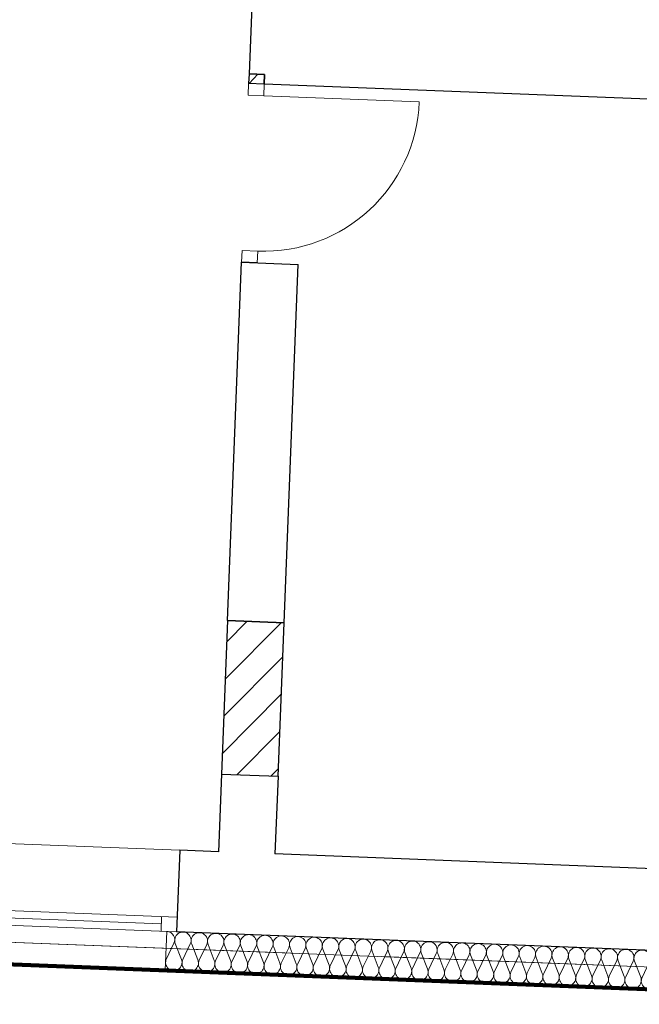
# Model space of a CAD drawing. Extents: x -198213 to 5540361, y 56395 to 5961443.
# Tile 43 of 76: x 5539587.69 to 5539590.88, y 5961325.74 to 5961330.8. Entities that reach past the tile are written whole.
import ezdxf

# ---------------------------------------------------------------- set-up
doc = ezdxf.new("R2010")
doc.units = 0
doc.header["$MEASUREMENT"] = 0
doc.linetypes.add('L_0_06', pattern=[2, 1.5, -0.5])
for name, color, linetype, lineweight in [('312_budynek_ewidencyjny_Nr_Pióra__7', 8, 'Continuous', 13), ('Arch ocieplenie_Nr_Pióra__22', 8, 'Continuous', 9), ('Arch okna_Nr_Pióra__4', 8, 'Continuous', 9), ('Arch wyburzenia_Nr_Pióra__46', 8, 'Continuous', 13), ('Arch wykończenie_Nr_Pióra__46', 8, 'Continuous', 13), ('arch wypelnienia_Nr_Pióra__118', 8, 'Continuous', 211), ('Arch ściany nośne_Nr_Pióra__21', 8, 'Continuous', 9), ('Arch ściany nośne_Nr_Pióra__27', 8, 'Continuous', 30), ('bt_Nr_Pióra__7', 8, 'Continuous', 13), ('Drzwi ArchiCAD_Nr_Pióra__27', 8, 'Continuous', 30), ('Drzwi ArchiCAD_Nr_Pióra__5', 8, 'Continuous', 13), ('INWENT.ŚCIANY_Nr_Pióra__1', 8, 'Continuous', 25)]:
    doc.layers.add(name, color=color, linetype=linetype, lineweight=lineweight)
for name, color, linetype in [('Arch ocieplenie', 8, 'Continuous'), ('Arch ściany nośne', 8, 'Continuous'), ('Drzwi ArchiCAD', 8, 'Continuous')]:
    doc.layers.add(name, color=color, linetype=linetype)
pattern_1 = [(45, (0, 0), (-91.92387818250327, 91.92387818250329), [])]

# ---------------------------------------------------------------- blocks, each defined once
blk = doc.blocks.new('Izolacja cieplna 14_14', base_point=(-125390.8624989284, 100737.8472621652))
at = {"layer": 'Arch ocieplenie_Nr_Pióra__22', "linetype": 'Continuous'}
for p, q in [((-125392.8045369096, 100597.4124316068), (-125354.5653004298, 100676.7846614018)), ((-125347.4815649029, 100676.5077727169), (-125315.5544967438, 100594.3928860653)), ((-125308.468939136, 100594.115926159), (-125270.2297026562, 100673.4881559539)), ((-125263.1459671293, 100673.2112672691), (-125231.2188989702, 100591.0963806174)), ((-125224.1333413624, 100590.8194207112), (-125185.8941048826, 100670.1916505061)), ((-125178.8103693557, 100669.9147618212), (-125146.8833011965, 100587.7998751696)), ((-125139.7977435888, 100587.5229152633), (-125101.5585071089, 100666.8951450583)), ((-125094.4747715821, 100666.6182563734), (-125062.547703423, 100584.5033697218)), ((-125055.4621458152, 100584.2264098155), (-125017.2229093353, 100663.5986396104)), ((-125010.1391738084, 100663.3217509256), (-124978.2121056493, 100581.2068642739)), ((-124971.1265480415, 100580.9299043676), (-124932.8873115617, 100660.3021341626)), ((-124925.8035760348, 100660.0252454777), (-124893.8765078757, 100577.9103588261)), ((-124886.7909502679, 100577.6333989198), (-124848.5517137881, 100657.0056287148)), ((-124841.4679782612, 100656.7287400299), (-124809.5409101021, 100574.6138533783)), ((-124802.4553524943, 100574.336893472), (-124764.2161160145, 100653.7091232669)), ((-124757.1323804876, 100653.4322345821), (-124725.2053123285, 100571.3173479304)), ((-124718.1197547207, 100571.0403880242), (-124679.8805182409, 100650.4126178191)), ((-124672.796782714, 100650.1357291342), (-124640.8697145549, 100568.0208424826)), ((-124633.7841569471, 100567.7438825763), (-124595.5449204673, 100647.1161123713)), ((-124588.4611849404, 100646.8392236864), (-124556.5341167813, 100564.7243370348)), ((-124549.4485591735, 100564.4473771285), (-124511.2093226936, 100643.8196069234)), ((-124504.1255871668, 100643.5427182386), (-124472.1985190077, 100561.4278315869)), ((-124465.1129613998, 100561.1508716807), (-124426.87372492, 100640.5231014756)), ((-124419.7899893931, 100640.2462127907), (-124387.862921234, 100558.1313261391)), ((-124380.7773636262, 100557.8543662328), (-124342.5381271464, 100637.2265960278)), ((-124335.4543916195, 100636.9497073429), (-124303.5273234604, 100554.8348206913)), ((-124296.4417658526, 100554.557860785), (-124258.2025293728, 100633.9300905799)), ((-124251.1187938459, 100633.6532018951), (-124219.1917256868, 100551.5383152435)), ((-124212.106168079, 100551.2613553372), (-124173.8669315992, 100630.6335851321)), ((-124166.7831960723, 100630.3566964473), (-124134.8561279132, 100548.2418097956)), ((-124127.7705703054, 100547.9648498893), (-124089.5313338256, 100627.3370796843)), ((-124082.4475982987, 100627.0601909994), (-124050.5205301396, 100544.9453043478)), ((-124043.4349725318, 100544.6683444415), (-124005.195736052, 100624.0405742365)), ((-123998.1120005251, 100623.7636855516), (-123966.184932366, 100541.6487989)), ((-123959.0993747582, 100541.3718389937), (-123920.8601382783, 100620.7440687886)), ((-123913.7764027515, 100620.4671801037), (-123881.8493345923, 100538.3522934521)), ((-123874.7637769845, 100538.0753335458), (-123836.5245405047, 100617.4475633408)), ((-123829.4408049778, 100617.1706746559), (-123797.5137368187, 100535.0557880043)), ((-123790.4281792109, 100534.778828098), (-123752.1889427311, 100614.151057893)), ((-123745.1052072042, 100613.8741692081), (-123713.1781390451, 100531.7592825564)), ((-123706.0925814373, 100531.4823226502), (-123667.8533449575, 100610.8545524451)), ((-123660.7696094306, 100610.5776637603), (-123628.8425412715, 100528.4627771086)), ((-123621.7569836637, 100528.1858172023), (-123583.5177471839, 100607.5580469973)), ((-123576.434011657, 100607.2811583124), (-123544.5069434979, 100525.1662716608)), ((-123537.4213858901, 100524.8893117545), (-123499.1821494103, 100604.2615415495)), ((-123492.0984138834, 100603.9846528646), (-123460.1713457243, 100521.869766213)), ((-123453.0857881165, 100521.5928063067), (-123414.8465516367, 100600.9650361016)), ((-123407.7628161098, 100600.6881474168), (-123375.8357479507, 100518.5732607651)), ((-123368.7501903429, 100518.2963008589), (-123330.510953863, 100597.6685306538)), ((-123323.4272183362, 100597.3916419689), (-123291.500150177, 100515.2767553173)), ((-123284.4145925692, 100514.999795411), (-123246.1753560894, 100594.372025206)), ((-123239.0916205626, 100594.0951365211), (-123207.1645524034, 100511.9802498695)), ((-123200.0789947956, 100511.7032899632), (-123161.8397583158, 100591.0755197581)), ((-123154.7560227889, 100590.7986310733), (-123122.8289546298, 100508.6837444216)), ((-123115.743397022, 100508.4067845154), (-123077.5041605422, 100587.7790143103)), ((-123070.4204250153, 100587.5021256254), (-123038.4933568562, 100505.3872389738)), ((-123031.4077992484, 100505.1102790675), (-122993.1685627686, 100584.4825088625)), ((-122986.0848272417, 100584.2056201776), (-122954.1577590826, 100502.090733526)), ((-122947.0722014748, 100501.8137736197), (-122908.832964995, 100581.1860034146)), ((-122901.7492294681, 100580.9091147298), (-122869.822161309, 100498.7942280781)), ((-122862.7366037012, 100498.5172681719), (-122824.4973672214, 100577.8894979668)), ((-122817.4136316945, 100577.6126092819), (-122785.4865635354, 100495.4977226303)), ((-122778.4010059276, 100495.220762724), (-122740.1617694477, 100574.592992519)), ((-122733.0780339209, 100574.3161038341), (-122701.1509657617, 100492.2012171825)), ((-122694.0654081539, 100491.9242572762), (-122655.8261716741, 100571.2964870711)), ((-122648.7424361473, 100571.0195983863), (-122616.8153679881, 100488.9047117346)), ((-122609.7298103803, 100488.6277518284), (-122571.4905739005, 100567.9999816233)), ((-122564.4068383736, 100567.7230929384), (-122532.4797702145, 100485.6082062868)), ((-122525.3942126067, 100485.3312463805), (-122487.1549761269, 100564.7034761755)), ((-122480.0712406, 100564.4265874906), (-122448.1441724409, 100482.311700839)), ((-122441.0586148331, 100482.0347409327), (-122402.8193783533, 100561.4069707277)), ((-122395.7356428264, 100561.1300820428), (-122363.8085746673, 100479.0151953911)), ((-122356.7230170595, 100478.7382354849), (-122318.4837805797, 100558.1104652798)), ((-122311.4000450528, 100557.8335765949), (-122279.4729768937, 100475.7186899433)), ((-122272.3874192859, 100475.441730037), (-122234.1481828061, 100554.813959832)), ((-122227.0644472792, 100554.5370711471), (-122195.1373791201, 100472.4221844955)), ((-122188.0518215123, 100472.1452245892), (-122149.8125850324, 100551.5174543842)), ((-122142.7288495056, 100551.2405656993), (-122110.8017813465, 100469.1256790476)), ((-122103.7162237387, 100468.8487191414), (-122065.4769872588, 100548.2209489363)), ((-122058.393251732, 100547.9440602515), (-122026.4661835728, 100465.8291735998)), ((-122019.380625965, 100465.5522136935), (-121981.1413894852, 100544.9244434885)), ((-121974.0576539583, 100544.6475548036), (-121942.1305857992, 100462.532668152)), ((-121935.0450281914, 100462.2557082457), (-121896.8057917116, 100541.6279380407)), ((-121889.7220561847, 100541.3510493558), (-121857.7949880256, 100459.2361627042)), ((-121850.7094304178, 100458.9592027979), (-121812.470193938, 100538.3314325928)), ((-121805.3864584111, 100538.0545439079), (-121773.459390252, 100455.9396572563)), ((-121766.3738326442, 100455.6626973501), (-121728.1345961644, 100535.034927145)), ((-121721.0508606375, 100534.7580384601), (-121689.1237924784, 100452.6431518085)), ((-121682.0382348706, 100452.3661919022), (-121643.7989983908, 100531.7384216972)), ((-121636.7152628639, 100531.4615330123), (-121604.7881947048, 100449.3466463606)), ((-121597.702637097, 100449.0696864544), (-121559.4634006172, 100528.4419162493)), ((-121552.3796650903, 100528.1650275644), (-121520.4525969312, 100446.0501409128)), ((-121513.3670393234, 100445.7731810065), (-121475.1278028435, 100525.1454108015)), ((-121468.0440673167, 100524.8685221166), (-121436.1169991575, 100442.753635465)), ((-121429.0314415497, 100442.4766755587), (-121390.7922050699, 100521.8489053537)), ((-121383.708469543, 100521.5720166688), (-121351.7814013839, 100439.4571300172)), ((-121344.6958437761, 100439.1801701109), (-121306.4566072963, 100518.5523999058)), ((-121299.3728717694, 100518.275511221), (-121267.4458036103, 100436.1606245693)), ((-121260.3602460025, 100435.8836646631), (-121222.1210095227, 100515.255894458)), ((-121215.0372739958, 100514.9790057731), (-121183.1102058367, 100432.8641191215))]:
    blk.add_line(p, q, dxfattribs=at)
for centre, start_param, end_param in [((-125392.523823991, 100695.34502928), 4.299595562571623, 6.28318530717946), ((-125308.1900647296, 100692.048579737), 4.299595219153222, 8.26677440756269), ((-125223.854466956, 100688.7520742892), 4.299595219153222, 8.266774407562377), ((-125139.5188691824, 100685.4555688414), 4.299595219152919, 8.26677440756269), ((-125055.1832714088, 100682.1590633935), 4.299595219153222, 8.266774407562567), ((-124970.8476736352, 100678.8625579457), 4.299595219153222, 8.266774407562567), ((-124886.5120758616, 100675.5660524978), 4.299595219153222, 8.266774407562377), ((-124802.176478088, 100672.26954705), 4.299595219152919, 8.26677440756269), ((-124717.8408803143, 100668.9730416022), 4.299595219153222, 8.26677440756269), ((-124633.5052825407, 100665.6765361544), 4.299595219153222, 8.26677440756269), ((-124549.1696847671, 100662.3800307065), 4.299595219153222, 8.266774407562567), ((-124464.8340869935, 100659.0835252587), 4.299595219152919, 8.266774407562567), ((-124380.4984892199, 100655.7870198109), 4.299595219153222, 8.26677440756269), ((-124296.1628914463, 100652.490514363), 4.299595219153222, 8.26677440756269), ((-124211.8272936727, 100649.1940089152), 4.299595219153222, 8.26677440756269), ((-124127.491695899, 100645.8975034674), 4.299595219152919, 8.26677440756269), ((-124043.1560981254, 100642.6009980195), 4.299595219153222, 8.266774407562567), ((-123958.8205003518, 100639.3044925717), 4.299595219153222, 8.266774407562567), ((-123874.4849025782, 100636.0079871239), 4.299595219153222, 8.26677440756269), ((-123790.1493048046, 100632.711481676), 4.299595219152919, 8.26677440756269), ((-123705.813707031, 100629.4149762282), 4.299595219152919, 8.26677440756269), ((-123621.4781092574, 100626.1184707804), 4.299595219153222, 8.266774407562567), ((-123537.1425114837, 100622.8219653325), 4.299595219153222, 8.266774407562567), ((-123452.8069137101, 100619.5254598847), 4.299595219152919, 8.26677440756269), ((-123368.4713159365, 100616.2289544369), 4.299595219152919, 8.26677440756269), ((-123284.1357181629, 100612.932448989), 4.299595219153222, 8.26677440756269), ((-123199.8001203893, 100609.6359435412), 4.299595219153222, 8.26677440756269), ((-123115.4645226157, 100606.3394380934), 4.299595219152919, 8.266774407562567), ((-123031.1289248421, 100603.0429326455), 4.299595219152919, 8.266774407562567), ((-122946.7933270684, 100599.7464271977), 4.299595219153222, 8.266774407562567), ((-122862.4577292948, 100596.4499217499), 4.299595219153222, 8.26677440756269), ((-125354.845966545, 100578.85204594), 1.158003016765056, 5.125182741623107), ((-125270.5103687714, 100575.5555404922), 1.158003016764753, 5.125182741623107), ((-125186.1747709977, 100572.2590350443), 1.158003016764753, 5.125182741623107), ((-122778.1221315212, 100593.153416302), 4.299595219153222, 8.266774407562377), ((-122693.7865337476, 100589.8569108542), 4.299595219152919, 8.26677440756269), ((-122609.450935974, 100586.5604054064), 4.299595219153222, 8.26677440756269), ((-122525.1153382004, 100583.2638999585), 4.299595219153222, 8.266774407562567), ((-122440.7797404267, 100579.9673945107), 4.299595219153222, 8.266774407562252), ((-122356.4441426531, 100576.6708890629), 4.299595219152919, 8.26677440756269), ((-122272.1085448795, 100573.3743836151), 4.299595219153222, 8.26677440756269), ((-122187.7729471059, 100570.0778781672), 4.299595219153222, 8.26677440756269), ((-122103.4373493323, 100566.7813727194), 4.299595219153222, 8.26677440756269), ((-122019.1017515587, 100563.4848672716), 4.299595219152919, 8.266774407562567), ((-121934.7661537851, 100560.1883618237), 4.299595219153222, 8.266774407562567), ((-121850.4305560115, 100556.8918563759), 4.299595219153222, 8.26677440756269), ((-121766.0949582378, 100553.5953509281), 4.299595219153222, 8.26677440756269), ((-121681.7593604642, 100550.2988454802), 4.299595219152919, 8.26677440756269), ((-121597.4237626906, 100547.0023400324), 4.299595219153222, 8.26677440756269), ((-125101.8391732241, 100568.9625295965), 1.158003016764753, 5.12518274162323), ((-125017.5035754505, 100565.6660241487), 1.158003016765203, 5.12518274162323), ((-124933.1679776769, 100562.3695187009), 1.158003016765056, 5.125182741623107), ((-124848.8323799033, 100559.073013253), 1.158003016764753, 5.125182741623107), ((-124764.4967821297, 100555.7765078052), 1.158003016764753, 5.125182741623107), ((-124680.1611843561, 100552.4800023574), 1.158003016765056, 5.125182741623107), ((-124595.8255865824, 100549.1834969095), 1.158003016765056, 5.12518274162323), ((-124511.4899888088, 100545.8869914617), 1.1580030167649, 5.12518274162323), ((-124427.1543910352, 100542.5904860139), 1.158003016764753, 5.125182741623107), ((-124342.8187932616, 100539.293980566), 1.158003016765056, 5.125182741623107), ((-124258.483195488, 100535.9974751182), 1.158003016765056, 5.125182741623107), ((-124174.1475977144, 100532.7009696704), 1.158003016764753, 5.12518274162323), ((-124089.8119999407, 100529.4044642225), 1.158003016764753, 5.12518274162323), ((-124005.4764021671, 100526.1079587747), 1.158003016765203, 5.12518274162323), ((-123921.1408043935, 100522.8114533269), 1.158003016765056, 5.125182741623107), ((-121513.088164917, 100543.7058345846), 4.299595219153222, 8.266774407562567), ((-121428.7525671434, 100540.4093291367), 4.299595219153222, 8.266774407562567), ((-121344.4169693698, 100537.1128236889), 4.299595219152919, 8.26677440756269), ((-121260.0813715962, 100533.8163182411), 4.299595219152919, 8.26677440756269), ((-121175.7457738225, 100530.5198127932), 6.283185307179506, 8.26677440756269), ((-123836.8052066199, 100519.514947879), 1.158003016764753, 5.125182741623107), ((-123752.4696088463, 100516.2184424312), 1.158003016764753, 5.125182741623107), ((-123668.1340110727, 100512.9219369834), 1.158003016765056, 5.125182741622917), ((-123583.7984132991, 100509.6254315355), 1.158003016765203, 5.12518274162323), ((-123499.4628155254, 100506.3289260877), 1.1580030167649, 5.12518274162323), ((-123415.1272177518, 100503.0324206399), 1.158003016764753, 5.125182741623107), ((-123330.7916199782, 100499.7359151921), 1.158003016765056, 5.125182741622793), ((-123246.4560222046, 100496.4394097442), 1.158003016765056, 5.125182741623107), ((-123162.120424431, 100493.1429042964), 1.158003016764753, 5.12518274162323), ((-123077.7848266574, 100489.8463988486), 1.1580030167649, 5.12518274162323), ((-122993.4492288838, 100486.5498934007), 1.158003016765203, 5.125182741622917), ((-122909.1136311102, 100483.2533879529), 1.158003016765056, 5.125182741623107), ((-122824.7780333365, 100479.9568825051), 1.158003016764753, 5.125182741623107), ((-122740.4424355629, 100476.6603770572), 1.158003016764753, 5.125182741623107), ((-122656.1068377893, 100473.3638716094), 1.158003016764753, 5.12518274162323), ((-122571.7712400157, 100470.0673661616), 1.158003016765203, 5.12518274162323), ((-122487.4356422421, 100466.7708607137), 1.158003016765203, 5.12518274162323), ((-122403.1000444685, 100463.4743552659), 1.158003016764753, 5.125182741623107), ((-122318.7644466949, 100460.1778498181), 1.158003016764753, 5.125182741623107), ((-122234.4288489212, 100456.8813443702), 1.158003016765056, 5.125182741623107), ((-122150.0932511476, 100453.5848389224), 1.158003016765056, 5.12518274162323), ((-122065.757653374, 100450.2883334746), 1.158003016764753, 5.12518274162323), ((-121981.4220556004, 100446.9918280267), 1.1580030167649, 5.12518274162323), ((-121897.0864578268, 100443.6953225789), 1.158003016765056, 5.125182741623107), ((-121812.7508600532, 100440.3988171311), 1.158003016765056, 5.125182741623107), ((-121728.4152622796, 100437.1023116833), 1.158003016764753, 5.125182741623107), ((-121644.0796645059, 100433.8058062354), 1.158003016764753, 5.125182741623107), ((-121559.7440667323, 100430.5093007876), 1.158003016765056, 5.12518274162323), ((-121475.4084689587, 100427.2127953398), 1.158003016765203, 5.12518274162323), ((-121391.0728711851, 100423.9162898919), 1.1580030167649, 5.12518274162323), ((-121306.7372734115, 100420.6197844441), 1.158003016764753, 5.125182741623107), ((-121222.4016756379, 100417.3232789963), 1.158003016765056, 5.125182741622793)]:
    blk.add_ellipse(centre, major_axis=(1.661325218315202, 42.50223686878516), ratio=0.9921097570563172, start_param=start_param, end_param=end_param, dxfattribs=at)
blk = doc.blocks.new('Ściana_9', base_point=(-124788.3910478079, 102325.5255034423))
at = {"layer": 'Arch ściany nośne_Nr_Pióra__21', "linetype": 'Continuous'}
h = blk.add_hatch(dxfattribs=at)
h.set_pattern_fill('Common_Brick', color=256, style=0, pattern_type=2)
h.set_pattern_definition(pattern_1)
h.paths.add_polyline_path([(-125078.1697605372, 102336.8523586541), (-125109.0256764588, 101547.455175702), (-124819.2469637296, 101536.1283204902), (-124788.3910478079, 102325.5255034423)], flags=0)
at = {"layer": 'Arch ściany nośne_Nr_Pióra__27', "linetype": 'Continuous'}
for p, q in [((-125078.1697605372, 102336.8523586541), (-125109.0256764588, 101547.455175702)), ((-124788.3910478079, 102325.5255034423), (-125078.1697605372, 102336.8523586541)), ((-124819.2469637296, 101536.1283204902), (-124788.3910478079, 102325.5255034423)), ((-125109.0256764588, 101547.455175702), (-124819.2469637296, 101536.1283204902))]:
    blk.add_line(p, q, dxfattribs=at)
blk = doc.blocks.new('D1 Drzwi proste 14_12')
at = {"layer": 'Drzwi ArchiCAD_Nr_Pióra__27', "linetype": 'Continuous'}
for p, q in [((-460, 0), (-460, -80)), ((460, 0), (460, -80))]:
    blk.add_line(p, q, dxfattribs=at)
at = {"layer": 'Drzwi ArchiCAD_Nr_Pióra__5', "linetype": 'Continuous'}
for p, q in [((400, 0), (399.9999999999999, 800)), ((-400, 0), (-460, 0)), ((-460, 0), (-460, -80)), ((-400, -80), (-400, 0)), ((460, 0), (400, 0)), ((400, 0), (400, -80)), ((460, -80), (460, 0)), ((-460, -80), (-400, -80)), ((400, -80), (460, -80))]:
    blk.add_line(p, q, dxfattribs=at)
blk.add_arc((400, 0), 800, 90, 180, dxfattribs=at)
blk = doc.blocks.new('Ściana_71', base_point=(-125006.1075265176, 104180.4445137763))
at = {"layer": 'Arch ściany nośne_Nr_Pióra__21', "linetype": 'Continuous'}
h = blk.add_hatch(dxfattribs=at)
h.set_pattern_fill('Common_Brick', color=256, style=0, pattern_type=2)
h.set_pattern_definition(pattern_1)
h.paths.add_polyline_path([(-124968.2211500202, 105149.7043460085), (-124970.1740534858, 105099.7424944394), (-124890.2350996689, 105096.6178546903), (-124888.2821962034, 105146.5796917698)], flags=0)
at = {"layer": 'Arch ściany nośne_Nr_Pióra__27', "linetype": 'Continuous'}
for p, q in [((-124968.2211487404, 105149.7043460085), (-124970.1740549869, 105099.7424944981)), ((-124888.2821935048, 105146.5796962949), (-124968.2211487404, 105149.7043460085)), ((-124890.2350995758, 105096.6178492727), (-124970.1740548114, 105099.7424989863)), ((-124890.2350992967, 105096.617856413), (-124888.2821935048, 105146.5796962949)), ((-124926.168571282, 104177.3198640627), (-125006.1075265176, 104180.4445137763))]:
    blk.add_line(p, q, dxfattribs=at)
at = {"layer": 'Drzwi ArchiCAD', "color": 8, "linetype": 'Continuous', "lineweight": 13, "true_color": 0x7f7f7f, "xscale": -1, "zscale": 1000, "rotation": 267.7615651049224}
blk.add_blockref('D1 Drzwi proste 14_12', (-124908.2018354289, 104636.9688566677), dxfattribs=at)

msp = doc.modelspace()

# ---------------------------------------------------------------- linework, layer by layer
at = {"layer": '312_budynek_ewidencyjny_Nr_Pióra__7', "linetype": 'Continuous', "flags": 128}
msp.add_lwpolyline([(5539592.23, 5961325.88), (5539579.560000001, 5961326.370000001)], dxfattribs=at)
at = {"layer": 'Arch okna_Nr_Pióra__4', "linetype": 'Continuous'}
for p, q in [((5539588.513097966, 5961326.530433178), (5539586.234837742, 5961326.619485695)), ((5539588.499622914, 5961326.185696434), (5539586.22136269, 5961326.27474895)), ((5539588.418219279, 5961326.151349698), (5539586.299836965, 5961326.234152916)), ((5539588.496693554, 5961326.110753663), (5539586.218433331, 5961326.19980618)), ((5539588.419683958, 5961326.188821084), (5539588.4167546, 5961326.113878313)), ((5539588.438920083, 5961325.912859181), (5539586.260583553, 5961325.998005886))]:
    msp.add_line(p, q, dxfattribs=at)
at = {"layer": 'Arch wyburzenia_Nr_Pióra__46', "linetype": 'Continuous'}
msp.add_line((5539588.446731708, 5961326.112706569), (5539588.438920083, 5961325.912859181), dxfattribs=at)
at = {"layer": 'Arch wykończenie_Nr_Pióra__46', "linetype": 'Continuous'}
msp.add_line((5539588.438920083, 5961325.912859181), (5539592.705661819, 5961325.746081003), dxfattribs=at)
at = {"layer": 'arch wypelnienia_Nr_Pióra__118', "linetype": 'Continuous', "flags": 128}
msp.add_lwpolyline([(5539579.088503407, 5961327.108979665), (5539579.056085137, 5961326.279612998), (5539592.705661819, 5961325.746081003), (5539592.73807961, 5961326.575449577), (5539592.43830908, 5961326.587167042), (5539592.731244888, 5961334.081442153), (5539592.877268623, 5961337.808595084), (5539594.915375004, 5961337.728916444), (5539595.057323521, 5961341.359881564), (5539593.0230039, 5961341.435626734), (5539593.468662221, 5961352.947035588), (5539593.768433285, 5961352.93531769), (5539593.787181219, 5961353.414952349), (5539593.287562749, 5961353.434481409), (5539593.290535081, 5961353.510523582), (5539586.99, 5961353.68), (5539586.89, 5961350.36), (5539580.53, 5961350.62), (5539580.536283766, 5961350.808512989), (5539580.015547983, 5961350.825870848), (5539579.996800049, 5961350.346236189), (5539580.29657111, 5961350.334519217), (5539579.388274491, 5961327.097264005)], close=True, dxfattribs=at)
at = {"layer": 'bt_Nr_Pióra__7', "linetype": 'L_0_06', "flags": 128}
msp.add_lwpolyline([(5539579.560000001, 5961326.370000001), (5539592.23, 5961325.88), (5539592.456942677, 5961331.685950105), (5539592.800246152, 5961331.675969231), (5539592.6, 5961325.48), (5539579.075, 5961326.014), (5539579.85, 5961347.77), (5539580.41, 5961347.74)], close=True, dxfattribs=at)
at = {"layer": 'INWENT.ŚCIANY_Nr_Pióra__1', "linetype": 'Continuous'}
for p, q in [((5539588.902767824, 5961331.378913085), (5539588.86937313, 5961330.5245655)), ((5539588.86937313, 5961330.5245655), (5539588.949312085, 5961330.521440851)), ((5539588.949312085, 5961330.521440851), (5539588.947359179, 5961330.471479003)), ((5539590.965817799, 5961330.392581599), (5539588.947359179, 5961330.471479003)), ((5539588.759424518, 5961327.711713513), (5539588.831486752, 5961329.555305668)), ((5539588.831486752, 5961329.555305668), (5539589.121265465, 5961329.543978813)), ((5539589.049203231, 5961327.700386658), (5539589.121265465, 5961329.543978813)), ((5539588.759424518, 5961327.711713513), (5539589.049203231, 5961327.700386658)), ((5539588.728568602, 5961326.92231633), (5539588.712945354, 5961326.522621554)), ((5539588.728568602, 5961326.92231633), (5539589.018347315, 5961326.910989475)), ((5539589.018347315, 5961326.910989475), (5539589.002724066, 5961326.511294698)), ((5539588.513097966, 5961326.530433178), (5539588.496693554, 5961326.110753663)), ((5539588.712945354, 5961326.522621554), (5539588.513097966, 5961326.530433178)), ((5539591.8005875, 5961326.401931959), (5539589.002724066, 5961326.511294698)), ((5539592.213854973, 5961325.965457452), (5539588.496693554, 5961326.110753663))]:
    msp.add_line(p, q, dxfattribs=at)

# ---------------------------------------------------------------- block references
at = {"layer": 'Arch ocieplenie', "color": 104, "linetype": 'Continuous', "lineweight": 9, "true_color": 0x029e21, "xscale": 0.001, "yscale": 0.001, "zscale": 0.001}
msp.add_blockref('Izolacja cieplna 14_14', (5539588.44673178, 5961326.112708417), dxfattribs=at)
at = {"layer": 'Arch ściany nośne', "xscale": 0.001, "yscale": 0.001, "zscale": 0.001}
for name, p in [('Ściana_71', (5539588.831486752, 5961329.555305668)), ('Ściana_9', (5539589.049203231, 5961327.700386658))]:
    msp.add_blockref(name, p, dxfattribs=at)

doc.saveas('drawing.dxf')
